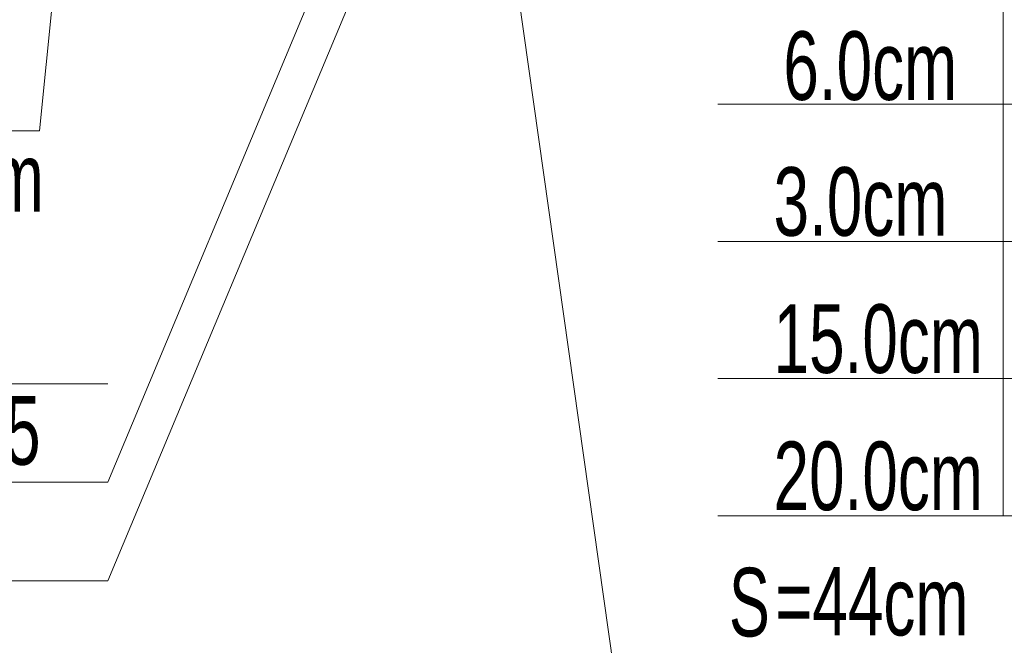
# Model space of a CAD drawing. Header units: metres. Extents: x 1435.1 to 1489, y 574.8 to 588.8.
# Tile 4 of 36: x 1440.6 to 1442.8, y 577.5 to 578.9. Entities that reach past the tile are written whole.
import ezdxf
from ezdxf.enums import TextEntityAlignment as Align

# ---------------------------------------------------------------- set-up
doc = ezdxf.new("R2010")
doc.units = ezdxf.units.M
doc.header["$MEASUREMENT"] = 0
doc.layers.add('3_opisy', color=7, linetype='Continuous', lineweight=0)
doc.layers.add('_tabela', color=7, linetype='Continuous', lineweight=0)
doc.styles.add('Style-Arial', font='arial.ttf')
doc.styles.add('Style-GREEK', font='GREEK.shx')

msp = doc.modelspace()

# ---------------------------------------------------------------- linework, layer by layer
at = {"layer": '3_opisy', "color": 7}
msp.add_line((1440.6603, 578.6175), (1440.8318, 580.3137), dxfattribs=at)
at = {"layer": '3_opisy', "color": 7, "linetype": 'Continuous', "lineweight": 0}
for p, q in [((1442.7689, 579.264), (1442.7689, 577.7755)), ((1444.0049, 578.6755), (1442.1448, 578.6755)), ((1440.6603, 578.6175), (1438.8431, 578.6175)), ((1444.8756, 578.3755), (1442.1448, 578.3755)), ((1440.8097, 578.0639), (1438.9924, 578.0639)), ((1446.495, 578.0755), (1442.1448, 578.0755)), ((1440.8097, 577.8487), (1438.9924, 577.8487)), ((1447.4827, 577.7755), (1442.1448, 577.7755)), ((1440.8097, 577.6335), (1438.9924, 577.6335))]:
    msp.add_line(p, q, dxfattribs=at)
at = {"layer": '_tabela', "color": 7, "linetype": 'Continuous', "lineweight": 0}
for p, q in [((1441.958, 577.1521), (1441.5922, 579.733)), ((1440.8097, 577.8487), (1441.4672, 579.4205)), ((1440.8097, 577.6335), (1441.4672, 579.2053))]:
    msp.add_line(p, q, dxfattribs=at)

# ---------------------------------------------------------------- texts
at = {"layer": '3_opisy', "color": 7, "linetype": 'Continuous', "lineweight": 0, "style": 'Style-Arial', "width": 0.666667}
for s, p in [('6.0cm', (1442.2878, 578.8348)), ('3.0cm', (1442.2664, 578.5378)), ('15.0cm', (1442.2664, 578.2378)), ('20.0cm', (1442.2664, 577.9378)), ('=44cm', (1442.2697, 577.6638))]:
    msp.add_text(s, height=0.15, dxfattribs=at).set_placement(p, align=Align.TOP_LEFT)
at = {"layer": '3_opisy', "color": 7, "linetype": 'Continuous', "lineweight": 0, "style": 'Style-GREEK', "width": 0.66668}
msp.add_text('S', height=0.15, dxfattribs=at).set_placement((1442.2581, 577.5117), align=Align.RIGHT)
at = {"layer": '3_opisy', "color": 7, "linetype": 'Continuous', "lineweight": 0, "char_height": 0.15, "attachment_point": 7, "line_spacing_factor": 0.776524, "style": 'Style-Arial'}
for s, insert in [('\\H1x;\\W0.666667;obrzeże betonowe 8/30\\Pna ławie betonowej z oporem\\P', (1438.8606, 578.3954)), ('\\H1x;\\W0.66667;Kanał technologiczny\\PRO (rura osłonowa) - ɸ125', (1439.01, 577.8418))]:
    msp.add_mtext(s, dxfattribs=dict(at, insert=insert))

doc.saveas('drawing.dxf')
